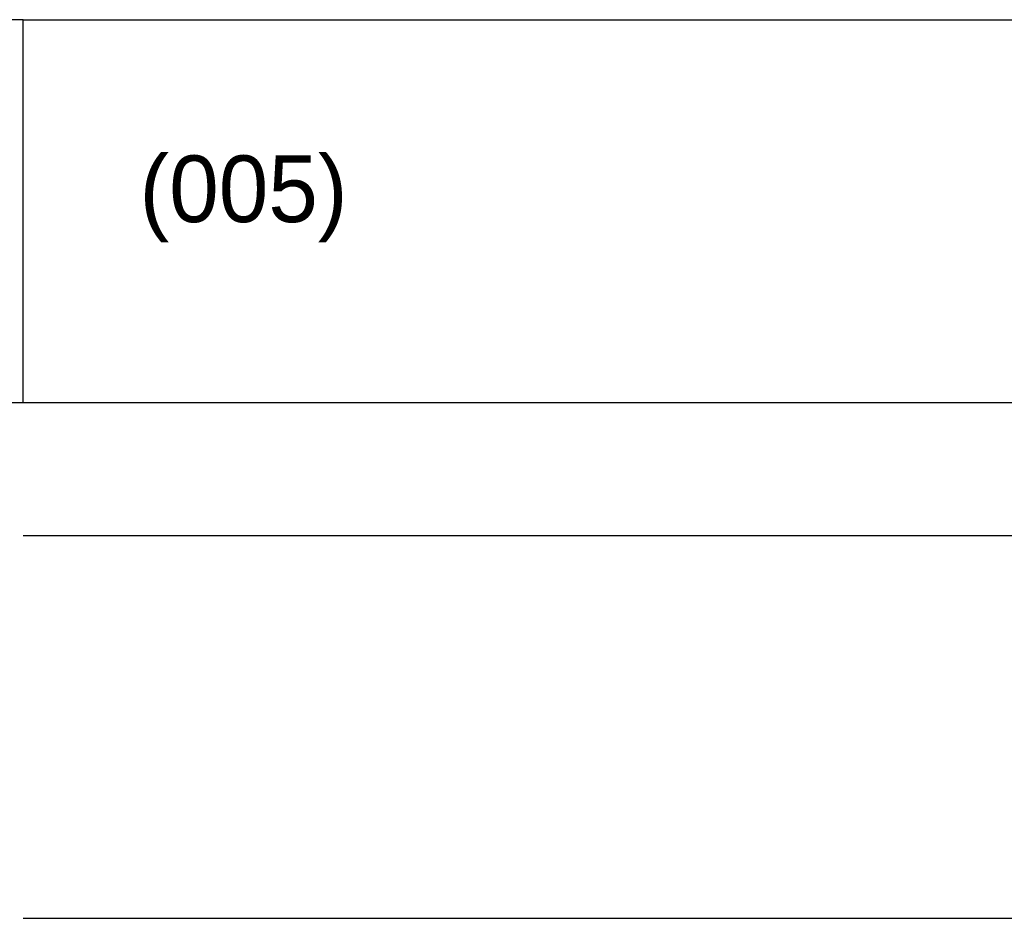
# Model space of a CAD drawing. Header units: metres. Extents: x -8 to 484, y -254 to 116.
# Tile 21 of 172: x 28 to 65, y -19 to 14. Entities that reach past the tile are written whole.
import ezdxf

# ---------------------------------------------------------------- set-up
doc = ezdxf.new("R2010")
doc.units = ezdxf.units.M
doc.layers.add('GTU_A_Ansichtsfenster', color=6, linetype='Continuous', plot=False)
doc.layers.add('GTU_A_Hilfslayer', color=3, linetype='Continuous', plot=False)
doc.styles.add('PROVI', font='PROVI.SHX')

msp = doc.modelspace()

# ---------------------------------------------------------------- linework, layer by layer
at = {"layer": 'GTU_A_Ansichtsfenster', "linetype": 'Continuous', "flags": 128}
msp.add_lwpolyline([(0, 0), (28.5, 0), (28.5, 14.35), (0, 14.35)], close=True, dxfattribs=at)
at = {"layer": 'GTU_A_Hilfslayer', "linetype": 'Continuous', "flags": 128}
for points in [[(28.5, 14.35), (252.349, 14.35)], [(28.5, 0), (252.349, 0)], [(28.5, 0), (252.349, 0)], [(28.5, -5), (252.349, -5)], [(28.5, -19.35), (252.349, -19.35)], [(28.5, -19.35), (252.349, -19.35)]]:
    msp.add_lwpolyline(points, dxfattribs=at)

# ---------------------------------------------------------------- texts
at = {"layer": 'GTU_A_Hilfslayer', "linetype": 'Continuous', "insert": (40.675, 7.632), "char_height": 2.5, "attachment_point": 6, "style": 'PROVI'}
msp.add_mtext('(005)', dxfattribs=at)

doc.saveas('drawing.dxf')
